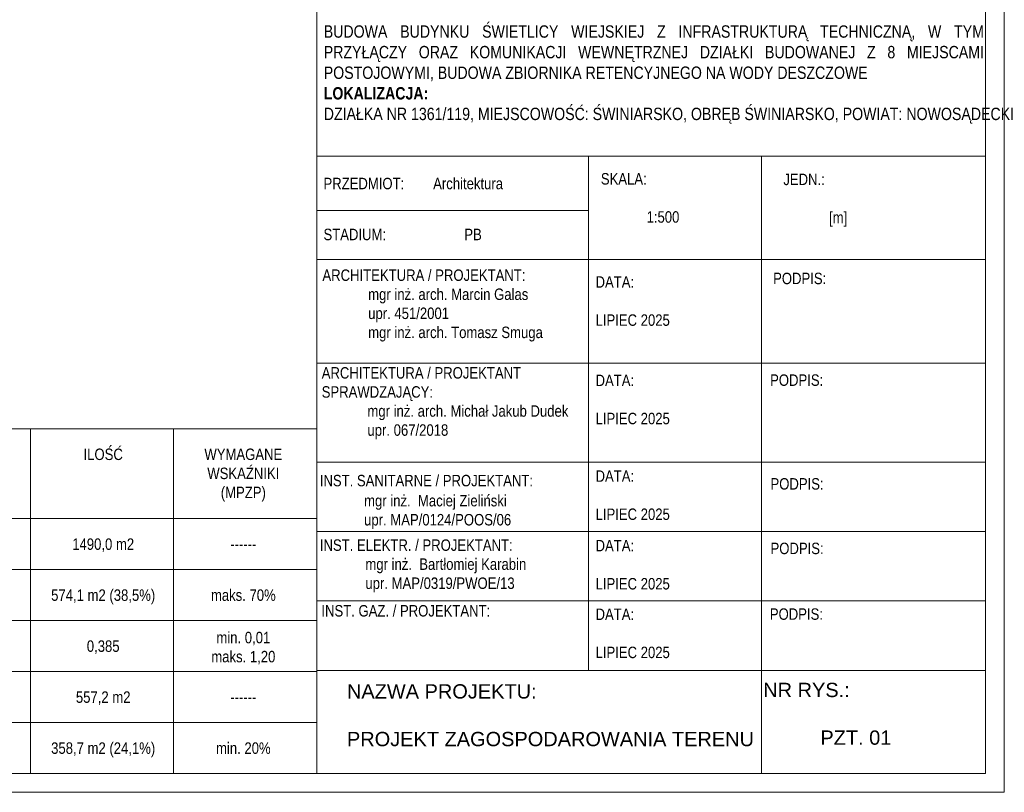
# Model space of a CAD drawing. Header units: millimetres. Extents: x -115268 to 140687, y -37779 to 24471.
# Tile 14 of 256: x -21837 to -16258, y -32435 to -28058. Entities that reach past the tile are written whole.
import ezdxf

# ---------------------------------------------------------------- set-up
doc = ezdxf.new("R2010")
doc.units = ezdxf.units.MM
doc.layers.get('0').update_dxf_attribs({"lineweight": 9})
for name, color, linetype, lineweight in [('A_CIENKA', 7, 'Continuous', 9), ('A_OPIS', 7, 'Continuous', 9), ('A_RAMKA', 7, 'Continuous', 9), ('Layer1', 7, 'Continuous', 9)]:
    doc.layers.add(name, color=color, linetype=linetype, lineweight=lineweight)
doc.styles.add('Arial', font='arial.ttf')

msp = doc.modelspace()

# ---------------------------------------------------------------- linework, layer by layer
at = {"layer": 'A_CIENKA'}
for points in [[(-41257.51794, 2860.50779), (-41257.51794, -32434.90028), (-16257.51794, -32434.90028), (-16257.51794, 2860.50779)], [(-41151.45733, 2754.44718), (-41151.45733, -32328.83967), (-16363.57854, -32328.83967), (-16363.57854, 2754.44718)]]:
    msp.add_lwpolyline(points, close=True, dxfattribs=at)
at = {"layer": 'A_CIENKA', "ltscale": 0.5}
msp.add_lwpolyline([(-24722.49832, -30375.25293), (-20154.10135, -30375.25293), (-20154.10135, -32328.83967), (-24722.49832, -32328.83967)], close=True, dxfattribs=at)
for points in [[(-21776.50096, -30375.25293), (-21776.50096, -32328.83967)], [(-20965.30115, -30375.25293), (-20965.30115, -32328.83967)], [(-24722.49832, -30884.286), (-20154.10135, -30884.286)], [(-24722.49832, -31173.19674), (-20154.10135, -31173.19674)], [(-24722.49832, -31462.10747), (-20154.10135, -31462.10747)], [(-24722.49832, -31751.0182), (-20154.10135, -31751.0182)], [(-24722.49832, -32039.92894), (-20154.10135, -32039.92894)]]:
    msp.add_lwpolyline(points, dxfattribs=at)
at = {"layer": 'A_RAMKA'}
for p, q in [((-20154.10135, -28830.53786), (-16363.57854, -28830.53786)), ((-18613.94847, -28830.53786), (-18613.94847, -31743.99762)), ((-18613.94847, -29138.47426), (-20154.10135, -29138.47426)), ((-20154.10135, -29415.37992), (-16363.57854, -29415.37992)), ((-20154.10135, -30003.36359), (-16363.57854, -30003.36359)), ((-20154.10135, -30563.563), (-16363.57854, -30563.563)), ((-20154.10135, -30957.04121), (-16363.57854, -30957.04121)), ((-20154.10135, -31350.51941), (-16363.57854, -31350.51941)), ((-20154.10135, -31743.99762), (-16363.57854, -31743.99762))]:
    msp.add_line(p, q, dxfattribs=at)
for points in [[(-17633.23457, -31743.99762), (-17633.23457, -32328.83967), (-20154.10135, -32328.83967), (-20154.10135, -25527.93614)], [(-17633.23457, -28830.53786), (-17633.23457, -31743.99762)], [(-17633.23457, -31743.99762), (-17633.23457, -32328.83967), (-20154.10135, -32328.83967)]]:
    msp.add_lwpolyline(points, dxfattribs=at)

# ---------------------------------------------------------------- texts
at = {"ltscale": 80, "char_height": 64.7897, "width": 1890.1748347, "attachment_point": 4}
for s, insert in [('\\A1;{\\fArial Narrow|b0|i0|c238|p34;mgr inż.  Maciej Zieliński \\Pupr. \\A0;MAP/0124/POOS/06}', (-19885.42495, -30846.30596)), ('\\A1;{\\fArial Narrow|b0|i0|c238|p34;mgr inż.  Bartłomiej Karabin \\Pupr. \\A0;MAP/0319/PWOE/13}', (-19878.07873, -31205.95583))]:
    msp.add_mtext(s, dxfattribs=dict(at, insert=insert))
at = {"layer": 'A_OPIS', "attachment_point": 1, "style": 'Arial'}
for s, insert, char_height, width in [('NAZWA PROJEKTU:\\P\\PPROJEKT ZAGOSPODAROWANIA TERENU', (-19982.67927, -31822.60591), 80.9870811, 3593.9281245), ('NR RYS.:\\P^I\\P^IPZT. 01', (-17623.74198, -31814.50166), 80.987081, 2159.655496)]:
    msp.add_mtext(s, dxfattribs=dict(at, insert=insert, char_height=char_height, width=width))
at = {"layer": 'Layer1', "lineweight": 9, "attachment_point": 1}
for s, width, heights, insert, char_height in [('\\pxqj;{\\fArial Narrow|b0|i0|c238|p34;BUDOWA BUDYNKU ŚWIETLICY WIEJSKIEJ Z INFRASTRUKTURĄ TECHNICZNĄ, W TYM PRZYŁĄCZY ORAZ KOMUNIKACJI WEWNĘTRZNEJ DZIAŁKI BUDOWANEJ Z 8 MIEJSCAMI POSTOJOWYMI, BUDOWA ZBIORNIKA RETENCYJNEGO NA WODY DESZCZOWE\\P\\fArial Narrow|b1|i0|c238|p34;LOKALIZACJA:\\P\\fArial Narrow|b0|i0|c238|p34;DZIAŁKA NR 1361/119, MIEJSCOWOŚĆ: ŚWINIARSKO, OBRĘB ŚWINIARSKO, POWIAT: NOWOSĄDECKI}', 3730.1826646, [1118.54629], (-20114.11841, -28089.60927), 70), ('{\\fArial Narrow|b0|i0|c238|p34;PRZEDMIOT: ^I     Architektura}', 2150.6992192, [0], (-20115.65376, -28953.37598), 64.7896649), ('{\\fArial Narrow|b0|i0|c238|p34;SKALA:\\P\\P^I1:500}', 2150.6992192, [0], (-18543.88865, -28926.88995), 64.7896649), ('{\\fArial Narrow|b0|i0|c238|p34;JEDN.:\\P\\P^I[m]}', 2150.6992192, [0], (-17509.8628, -28929.91577), 64.7896649), ('{\\fArial Narrow|b0|i0|c238|p34;STADIUM:^I^I PB}', 2150.6992192, [0], (-20115.65376, -29242.06935), 64.7896649), ('\\A1;{\\fArial Narrow|b0|i0|c238|p34;ARCHITEKTURA / PROJEKTANT:\\P^Imgr inż. arch. Marcin Galas\\P^Iupr. 451/2001\\P^Imgr inż. arch. Tomasz Smuga}', 2150.6992192, [629.60192], (-20121.53513, -29472.66859), 64.7896649), ('{\\fArial Narrow|b0|i0|c238|p34;DATA:\\P\\PLIPIEC 2025}', 2150.6992192, [0], (-18573.78561, -29511.14427), 64.7896649), ('{\\fArial Narrow|b0|i0|c238|p34;PODPIS:\\P\\P^I}', 2150.6992192, [0], (-17567.67025, -29491.21638), 64.7896649), ('\\A1;{\\fArial Narrow|b0|i0|c238|p34;ARCHITEKTURA / PROJEKTANT \\PSPRAWDZAJĄCY:\\P^Imgr inż. arch. Michał Jakub Dudek\\P^Iupr. 067/2018\\P^I}', 2150.6992192, [629.60192], (-20125.67854, -30026.07603), 64.7896649), ('{\\fArial Narrow|b0|i0|c238|p34;DATA:\\P\\PLIPIEC 2025}', 2150.6992192, [0], (-18573.78561, -30068.76141), 64.7896649), ('{\\fArial Narrow|b0|i0|c238|p34;PODPIS:\\P\\P^I}', 2150.6992192, [0], (-17584.71007, -30067.25196), 64.7896649), ('\\A1;\\pxqc;{\\fArial Narrow|b0|i0|c238|p34;ILOŚĆ}', 717.2745894, [561.39888], (-21722.65133, -30487.5087), 64.7896649), ('\\A1;\\pxqc;{\\fArial Narrow|b0|i0|c238|p34;WYMAGANE\\PWSKAŹNIKI\\P(MPZP)}', 683.1454315, [569.92429], (-20911.45153, -30487.5087), 64.7896649), ('\\A1;{\\fArial Narrow|b0|i0|c238|p34;INST. SANITARNE / PROJEKTANT:}', 2150.6992192, [629.60192], (-20136.41988, -30636.45652), 64.7896649), ('{\\fArial Narrow|b0|i0|c238|p34;DATA:\\P\\PLIPIEC 2025}', 2150.6992192, [0], (-18573.78561, -30611.03104), 64.7896649), ('{\\fArial Narrow|b0|i0|c238|p34;PODPIS:\\P\\P^I}', 2150.6992192, [0], (-17582.55501, -30655.00431), 64.7896649), ('\\A1;\\pxqc;{\\fArial Narrow|b0|i0|c238|p34;1490,0 m2}', 717.2745894, [561.39888], (-21722.65133, -30996.54177), 64.7896649), ('\\A1;{\\fArial Narrow|b0|i0|c238|p34;INST. ELEKTR. / PROJEKTANT:}', 2150.6992192, [629.60192], (-20136.28009, -31002.08485), 64.7896649), ('{\\fArial Narrow|b0|i0|c238|p34;DATA:\\P\\PLIPIEC 2025}', 2150.6992192, [0], (-18573.78561, -31004.94422), 64.7896649), ('{\\fArial Narrow|b0|i0|c238|p34;PODPIS:\\P\\P^I}', 2150.6992192, [0], (-17582.41522, -31020.63264), 64.7896649), ('\\A1;\\pxqc;{\\fArial Narrow|b0|i0|c238|p34;------}', 683.1454315, [569.92429], (-20911.45153, -30996.54177), 64.7896649), ('\\A1;\\pxqc;{\\fArial Narrow|b0|i0|c238|p34;574,1 m2 (38,5%)}', 717.2745894, [561.39888], (-21722.65133, -31285.45251), 64.7896649), ('\\A1;\\pxqc;{\\fArial Narrow|b0|i0|c238|p34;maks. 70%}', 683.1454315, [569.92429], (-20911.45153, -31285.45251), 64.7896649), ('\\A1;{\\fArial Narrow|b0|i0|c238|p34;INST. GAZ. / PROJEKTANT:}', 2150.6992192, [629.60192], (-20127.57461, -31374.23139), 64.7896649), ('{\\fArial Narrow|b0|i0|c238|p34;DATA:\\P\\PLIPIEC 2025}', 2150.6992192, [0], (-18573.78561, -31393.74126), 64.7896649), ('{\\fArial Narrow|b0|i0|c238|p34;PODPIS:\\P\\P^I}', 2150.6992192, [0], (-17586.27375, -31392.77918), 64.7896649), ('\\A1;\\pxqc;{\\fArial Narrow|b0|i0|c238|p34;min. 0,01\\Pmaks. 1,20}', 683.1454315, [569.92429], (-20911.45153, -31525.69577), 64.7896649), ('\\A1;\\pxqc;{\\fArial Narrow|b0|i0|c238|p34;0,385}', 717.2745894, [561.39888], (-21722.65133, -31574.36324), 64.7896649), ('\\A1;\\pxqc;{\\fArial Narrow|b0|i0|c238|p34;557,2 m2}', 717.2745894, [561.39888], (-21722.65133, -31863.27398), 64.7896649), ('\\A1;\\pxqc;{\\fArial Narrow|b0|i0|c238|p34;------}', 683.1454315, [569.92429], (-20911.45153, -31863.27398), 64.7896649), ('\\A1;\\pxqc;{\\fArial Narrow|b0|i0|c238|p34;358,7 m2 (24,1%)}', 717.2745894, [561.39888], (-21722.65133, -32152.18471), 64.7896649), ('\\A1;\\pxqc;{\\fArial Narrow|b0|i0|c238|p34;min. 20%}', 683.1454315, [569.92429], (-20911.45153, -32152.18471), 64.7896649)]:
    msp.add_mtext_dynamic_manual_height_columns(s, width=width, gutter_width=674.89234, heights=heights, dxfattribs=dict(at, insert=insert, char_height=char_height))

doc.saveas('drawing.dxf')
